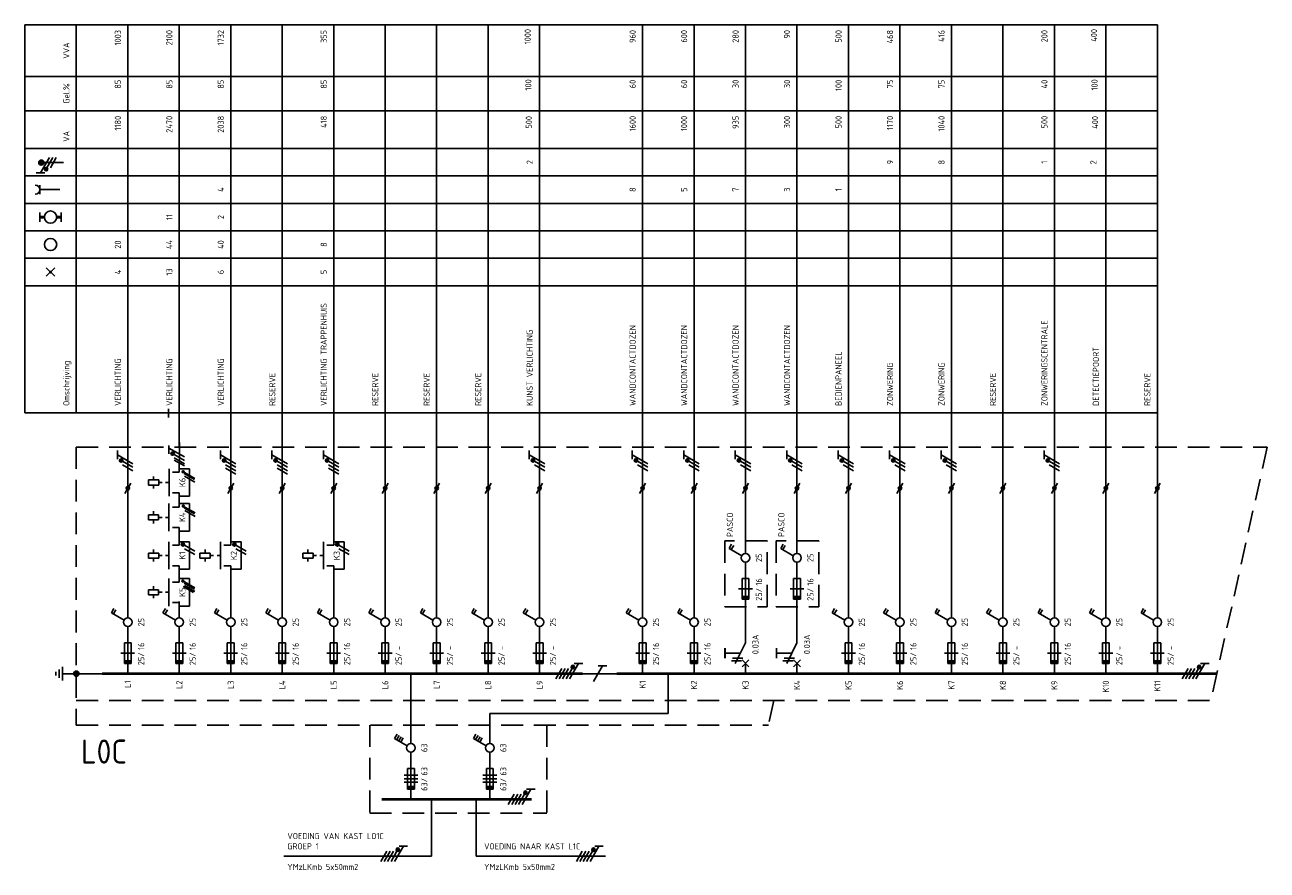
# Model space of a CAD drawing. Extents: x 37 to 1487, y -866 to 366.
# Tile 1 of 12: x 37 to 399, y 21 to 267. Entities that reach past the tile are written whole.
import ezdxf
from ezdxf.enums import TextEntityAlignment as Align

# ---------------------------------------------------------------- set-up
doc = ezdxf.new("R2010")
doc.units = 0
doc.linetypes.add('HIDDEN', pattern=[9.525, 6.35, -3.175])
doc.linetypes.add('STABI11', pattern=[2, 1, -1])
doc.layers.get('0').update_dxf_attribs({"linetype": 'CONTINUOUS'})
for name, color, linetype in [('EL$1----', 3, 'CONTINUOUS'), ('EL$1----_L0A', 3, 'CONTINUOUS'), ('EL$1----_L1A', 3, 'CONTINUOUS'), ('EL$1----_L1B', 3, 'CONTINUOUS'), ('EL6112--', 3, 'CONTINUOUS'), ('EL6121--', 3, 'CONTINUOUS'), ('EL6222--', 3, 'CONTINUOUS'), ('SYMBOOL', 4, 'CONTINUOUS')]:
    doc.layers.add(name, color=color, linetype=linetype)
doc.styles.add('BURO-018', font='iso.shx', dxfattribs={"height": 1.8})

# ---------------------------------------------------------------- blocks, each defined once
blk = doc.blocks.new('B2')
at = {"color": 0, "linetype": 'Continuous'}
for p, q in [((-4.75, 17.74), (-4.05, 18.95)), ((-4.14, 17.39), (-3.44, 18.6)), ((0, 16.25), (0, 21)), ((-1.08, 15.62), (-4.75, 17.74)), ((0, 0), (0, 13.75)), ((-1, 9), (-1, 3)), ((1, 9), (-1, 9)), ((1, 3), (1, 9)), ((2, 6), (-2, 6)), ((-1, 3), (1, 3))]:
    blk.add_line(p, q, dxfattribs=at)
blk.add_circle((0, 15), 1.25, dxfattribs=at)
blk.add_solid([(-1, 3), (-1, 4), (1, 3), (1, 4)], dxfattribs=at)
at = {"color": 1, "linetype": 'Continuous', "style": 'BURO-018'}
blk.add_attdef('E_IGS', text='', height=1.8, rotation=90, dxfattribs=at).set_placement((3, 15), align=Align.TOP_CENTER)
at = {"color": 1, "style": 'BURO-018'}
blk.add_attdef('E_VRIJ1', (-3, 3), '', height=1.8, rotation=90, dxfattribs=at)
at = {"color": 1, "linetype": 'Continuous', "style": 'BURO-018'}
blk.add_attdef('E_ISP', text='', height=1.8, rotation=90, dxfattribs=at).set_placement((3, 6.9), align=Align.TOP_LEFT)
blk.add_attdef('E_ISPH', text='', height=1.8, rotation=90, dxfattribs=at).set_placement((3, 6.2), align=Align.TOP_RIGHT)
blk = doc.blocks.new('m1s')
at = {"color": 0, "linetype": 'Continuous'}
blk.add_line((0, 54), (0, 66), dxfattribs=at)
blk = doc.blocks.new('M2S')
at = {"color": 0, "linetype": 'Continuous'}
for p, q in [((0, 63), (0, 66)), ((-7.5, 60.75), (-7.5, 61.75)), ((-3, 56), (-3, 64)), ((-2, 63), (0, 63)), ((-9, 60.75), (-9, 59.25)), ((-6, 60.75), (-9, 60.75)), ((-9, 59.25), (-6, 59.25)), ((-7.5, 59.25), (-7.5, 58.25)), ((-6, 59.25), (-6, 60.75)), ((-6, 60.25), (-6, 60.25)), ((-2, 57), (0, 57)), ((0, 54), (0, 57))]:
    blk.add_line(p, q, dxfattribs=at)
at = {"color": 0, "linetype": 'STABI11'}
blk.add_line((-6, 60), (-3, 60), dxfattribs=at)
at = {"color": 1, "linetype": 'Continuous', "style": 'BURO-018'}
blk.add_attdef('E_VRIJ1', (-6, 63), '', height=1.8, rotation=90, dxfattribs=at)
blk.add_attdef('E_IMS', text='', height=1.8, rotation=90, dxfattribs=at).set_placement((0, 60), align=Align.TOP_CENTER)
blk = doc.blocks.new('0302A1_')
at = {"color": 0, "linetype": 'Continuous'}
blk.add_line((-0.87, -1.5), (0.87, 1.5), dxfattribs=at)
at = {"color": 0, "const_width": 0.5}
blk.add_lwpolyline([(-0.25, 0, 1), (0.25, 0, 1)], format="xyb", close=True, dxfattribs=at)
at = {"color": 0, "linetype": 'Continuous'}
blk.add_circle((0, 0), 0.5, dxfattribs=at)
blk = doc.blocks.new('111104')
at = {"color": 0, "linetype": 'Continuous'}
for p, q in [((-3, 6.98), (-3, 4.48)), ((-3, 5.73), (1.5, 3.13)), ((1.5, 2.13), (-1.5, 3.87)), ((1.5, 1.13), (-1.5, 2.87)), ((1.5, 0.13), (-1.5, 1.87)), ((1.5, -0.87), (-1.5, 0.87))]:
    blk.add_line(p, q, dxfattribs=at)
at = {"color": 0, "linetype": 'Continuous', "const_width": 0.5}
blk.add_lwpolyline([(-1.68, 4.12, 1), (-2.18, 4.12, 1)], format="xyb", close=True, dxfattribs=at)
at = {"color": 0, "linetype": 'Continuous'}
blk.add_circle((-1.93, 4.12), 0.5, dxfattribs=at)
at = {"color": 0, "linetype": 'Continuous', "style": 'BURO-018', "flags": 1}
blk.add_attdef('E_MATCODE', text='', height=1.8, dxfattribs=at).set_placement((0, 0), align=Align.MIDDLE)
blk = doc.blocks.new('b1s')
at = {"color": 0, "linetype": 'Continuous'}
blk.add_line((0, 33), (0, 54), dxfattribs=at)
blk = doc.blocks.new('m1')
at = {"color": 0, "linetype": 'Continuous'}
blk.add_line((0, 21), (0, 33), dxfattribs=at)
blk = doc.blocks.new('111104A')
at = {"color": 0, "linetype": 'Continuous'}
for p, q in [((-3, 4.98), (-3, 2.48)), ((-3, 3.73), (1.5, 1.13)), ((1.5, 0.13), (-1.5, 1.87)), ((1.5, -0.87), (-1.5, 0.87))]:
    blk.add_line(p, q, dxfattribs=at)
at = {"color": 0, "linetype": 'Continuous', "const_width": 0.5}
blk.add_lwpolyline([(-1.68, 2.12, 1), (-2.18, 2.12, 1)], format="xyb", close=True, dxfattribs=at)
at = {"color": 0, "linetype": 'Continuous'}
blk.add_circle((-1.93, 2.12), 0.5, dxfattribs=at)
at = {"color": 0, "linetype": 'Continuous', "style": 'BURO-018', "flags": 1}
blk.add_attdef('E_MATCODE', text='', height=1.8, dxfattribs=at).set_placement((0, 0), align=Align.MIDDLE)
blk = doc.blocks.new('KOLNR3')
at = {"color": 0, "linetype": 'Continuous'}
blk.add_circle((0, 0), 2, dxfattribs=at)
blk = doc.blocks.new('KOLNR1')
at = {"color": 0, "linetype": 'Continuous'}
for p, q in [((1.41, -1.41), (-1.41, 1.41)), ((-1.41, -1.41), (1.41, 1.41))]:
    blk.add_line(p, q, dxfattribs=at)
at = {"color": 0, "linetype": 'Continuous', "const_width": 0.5}
blk.add_lwpolyline([(-0.25, 0, 1), (0.25, 0, 1)], format="xyb", close=True, dxfattribs=at)
blk = doc.blocks.new('KOLNR5')
at = {"color": 0, "linetype": 'Continuous'}
for p, q in [((-3.5, -1.5), (-3.5, 1.5)), ((3.5, 1.5), (3.5, -1.5))]:
    blk.add_line(p, q, dxfattribs=at)
at = {"color": 0, "linetype": 'Continuous', "const_width": 1}
for points in [[(-2, 0), (-3.5, 0)], [(2, 0), (3.5, 0)]]:
    blk.add_lwpolyline(points, dxfattribs=at)
at = {"color": 0, "linetype": 'Continuous'}
blk.add_circle((0, 0), 2, dxfattribs=at)
blk = doc.blocks.new('KOLNR6')
at = {"color": 0, "linetype": 'Continuous'}
for p, q in [((-3.5, -1.5), (-3.5, 1.5)), ((3, 0), (-3.5, 0))]:
    blk.add_line(p, q, dxfattribs=at)
blk.add_arc((-5, 0), 1.5, 270, 90, dxfattribs=at)
blk = doc.blocks.new('00P')
at = {"color": 0, "linetype": 'Continuous'}
for p, q in [((0, 31), (3, 31)), ((3, 31), (3, 23)), ((3, 23), (0, 23))]:
    blk.add_line(p, q, dxfattribs=at)
blk = doc.blocks.new('B12')
at = {"color": 0, "linetype": 'Continuous'}
for p, q in [((-4.75, 17.74), (-4.05, 18.95)), ((-4.14, 17.39), (-3.44, 18.6)), ((-3.54, 17.04), (-2.84, 18.25)), ((0, 16.25), (0, 21)), ((-1.08, 15.62), (-4.75, 17.74)), ((-2.93, 16.69), (-2.23, 17.9)), ((0, 0), (0, 13.75)), ((-1, 9), (-1, 3)), ((1, 9), (-1, 9)), ((1, 3), (1, 9)), ((-2, 7), (2, 7)), ((-2, 6), (2, 6)), ((2, 5), (-2, 5)), ((-1, 3), (1, 3))]:
    blk.add_line(p, q, dxfattribs=at)
blk.add_circle((0, 15), 1.25, dxfattribs=at)
blk.add_solid([(-1, 3), (-1, 4), (1, 3), (1, 4)], dxfattribs=at)
at = {"color": 1, "linetype": 'Continuous', "style": 'BURO-018'}
blk.add_attdef('E_IGS', text='', height=1.8, rotation=90, dxfattribs=at).set_placement((3, 15), align=Align.TOP_CENTER)
at = {"color": 1, "style": 'BURO-018'}
blk.add_attdef('E_VRIJ1', (-3, 3), '', height=1.8, rotation=90, dxfattribs=at)
at = {"color": 1, "linetype": 'Continuous', "style": 'BURO-018'}
blk.add_attdef('E_ISP', text='', height=1.8, rotation=90, dxfattribs=at).set_placement((3, 6.9), align=Align.TOP_LEFT)
blk.add_attdef('E_ISPH', text='', height=1.8, rotation=90, dxfattribs=at).set_placement((3, 6.2), align=Align.TOP_RIGHT)
blk = doc.blocks.new('E00078')
at = {"color": 0, "linetype": 'Continuous'}
for p, q in [((-3, 6.48), (-3, 8.98)), ((-3, 7.73), (1.5, 5.13)), ((0, 7.5), (0, 1)), ((1.5, 4.13), (-1.5, 5.87)), ((1.5, 3.13), (-1.5, 4.87))]:
    blk.add_line(p, q, dxfattribs=at)
at = {"color": 0, "const_width": 0.75}
blk.add_lwpolyline([(-0.38, 7.5, 1), (0.38, 7.5, 1)], format="xyb", close=True, dxfattribs=at)
at = {"color": 0, "linetype": 'Continuous', "const_width": 0.5}
blk.add_lwpolyline([(-2.18, 6.12, 1), (-1.68, 6.12, 1)], format="xyb", close=True, dxfattribs=at)
at = {"color": 0, "linetype": 'Continuous'}
for centre, radius in [((0, 7.5), 0.75), ((-1.93, 6.12), 0.5)]:
    blk.add_circle(centre, radius, dxfattribs=at)
at = {"color": 0, "linetype": 'Continuous', "style": 'BURO-018'}
for tag, p in [('E_GKAST', (0, 14)), ('E_GROEP', (0, 11)), ('E_SGROEP', (4.5, 11))]:
    blk.add_attdef(tag, text='', height=1.8, dxfattribs=at).set_placement(p, align=Align.MIDDLE)
at = {"color": 0, "linetype": 'Continuous', "style": 'BURO-018', "flags": 1}
for tag, p in [('E_VERMCODE', (13, 11)), ('E_MATCODE', (0, 0))]:
    blk.add_attdef(tag, text='', height=1.8, dxfattribs=at).set_placement(p, align=Align.MIDDLE)
blk = doc.blocks.new('E00005')
at = {"color": 0, "linetype": 'Continuous'}
for p, q in [((0.5, 7.75), (-0.5, 7.75)), ((2, 5.75), (-2, 5.75)), ((1.25, 6.75), (-1.25, 6.75)), ((0, 5.75), (0, 2.5))]:
    blk.add_line(p, q, dxfattribs=at)
at = {"color": 0, "linetype": 'Continuous', "const_width": 0.75}
blk.add_lwpolyline([(-0.375, 1.75, 1), (0.375, 1.75, 1)], format="xyb", close=True, dxfattribs=at)
at = {"color": 0, "linetype": 'Continuous'}
blk.add_circle((0, 1.75), 0.75, dxfattribs=at)
at = {"color": 0, "linetype": 'Continuous', "style": 'BURO-018', "flags": 1}
blk.add_attdef('E_MATCODE', text='', height=1.8, dxfattribs=at).set_placement((0, 0), align=Align.MIDDLE)

msp = doc.modelspace()

# ---------------------------------------------------------------- linework, layer by layer
at = {"color": 3}
msp.add_line((81.6, 118.39), (81.6, 119.05), dxfattribs=at)
at = {"color": 1, "linetype": 'HIDDEN'}
for p, q in [((252.93, 116.65), (240.53, 116.65)), ((240.53, 116.65), (240.53, 97.5)), ((252.93, 97.5), (252.93, 116.65)), ((267.93, 116.65), (255.53, 116.65)), ((255.53, 116.65), (255.53, 97.5)), ((267.93, 97.5), (267.93, 116.65)), ((240.53, 97.5), (252.93, 97.5)), ((255.53, 97.5), (267.93, 97.5))]:
    msp.add_line(p, q, dxfattribs=at)
at = {"layer": 'EL$1----', "linetype": 'Continuous'}
for p, q in [((86.05, 134.57), (83.05, 136.31)), ((86.16, 134.83), (83.16, 136.56)), ((86.16, 133.83), (83.16, 135.56)), ((86.07, 124.56), (83.07, 126.29)), ((86.19, 124.82), (83.19, 126.55)), ((86.19, 123.82), (83.19, 125.55)), ((86.1, 113.68), (83.1, 115.41)), ((86.1, 112.68), (83.1, 114.41)), ((101.1, 113.68), (98.1, 115.41)), ((101.1, 112.68), (98.1, 114.41)), ((131.1, 113.68), (128.1, 115.41)), ((131.1, 112.68), (128.1, 114.41)), ((85.72, 101.68), (82.72, 103.41)), ((86.07, 102.62), (83.07, 104.36)), ((86.09, 102.98), (83.09, 104.71)), ((86.09, 101.98), (83.09, 103.71))]:
    msp.add_line(p, q, dxfattribs=at)
at = {"layer": 'EL$1----'}
for p, q in [((149.1, 57.65), (149.1, 78)), ((155.1, 24.8), (112.06, 24.8)), ((168.1, 24.8), (205.79, 24.8))]:
    msp.add_line(p, q, dxfattribs=at)
at = {"layer": 'EL$1----', "linetype": 'Continuous', "const_width": 0.5}
for points in [[(82.98, 136.81, 1), (82.48, 136.81, 1)], [(83.01, 126.8, 1), (82.51, 126.8, 1)], [(82.92, 115.66, 1), (82.42, 115.66, 1)], [(97.92, 115.66, 1), (97.42, 115.66, 1)], [(127.92, 115.66, 1), (127.42, 115.66, 1)], [(82.9, 104.96, 1), (82.4, 104.96, 1)]]:
    msp.add_lwpolyline(points, format="xyb", close=True, dxfattribs=at)
at = {"layer": 'EL$1----', "color": 3, "const_width": 0.5}
for points in [[(240.62, 85.5), (240.62, 82.5)], [(255.62, 85.5), (255.62, 82.5)]]:
    msp.add_lwpolyline(points, dxfattribs=at)
at = {"layer": 'EL$1----', "linetype": 'Continuous'}
for centre in [(82.67, 115.66), (97.67, 115.66), (127.67, 115.66)]:
    msp.add_circle(centre, 0.5, dxfattribs=at)
at = {"layer": 'EL$1----_L0A', "color": 1}
for p, q in [((36.6, 267), (366.6, 267)), ((36.6, 154), (36.6, 267)), ((51.6, 154), (51.6, 267)), ((36.6, 252), (366.6, 252)), ((36.6, 242), (366.6, 242)), ((36.6, 231), (366.6, 231)), ((36.6, 223), (366.6, 223)), ((36.6, 223), (366.6, 223)), ((36.6, 223), (366.6, 223)), ((36.6, 223), (366.6, 223)), ((36.6, 223), (366.6, 223)), ((36.6, 223), (366.6, 223)), ((36.6, 223), (366.6, 223)), ((36.6, 223), (366.6, 223)), ((36.6, 215), (366.6, 215)), ((36.6, 207), (366.6, 207)), ((36.6, 207), (366.6, 207)), ((36.6, 199), (366.6, 199)), ((36.6, 199), (366.6, 199)), ((36.6, 191), (366.6, 191)), ((36.6, 154), (366.6, 154))]:
    msp.add_line(p, q, dxfattribs=at)
at = {"layer": 'EL$1----_L0A'}
for p, q in [((66.6, 144), (66.6, 267)), ((81.6, 144), (81.6, 267)), ((96.6, 144), (96.6, 267)), ((111.6, 144), (111.6, 267)), ((126.6, 144), (126.6, 267)), ((141.6, 144), (141.6, 267)), ((156.6, 144), (156.6, 267)), ((171.6, 144), (171.6, 267)), ((186.6, 144), (186.6, 267)), ((216.6, 144), (216.6, 267)), ((231.6, 144), (231.6, 267)), ((246.6, 144), (246.6, 267)), ((261.6, 144), (261.6, 267)), ((276.6, 144), (276.6, 267)), ((291.6, 144), (291.6, 267)), ((306.6, 144), (306.6, 267)), ((321.6, 144), (321.6, 267)), ((336.6, 144), (336.6, 267)), ((351.6, 144), (351.6, 267)), ((366.6, 144), (366.6, 267)), ((246.6, 132), (246.6, 117.75)), ((261.6, 132), (261.6, 117.75))]:
    msp.add_line(p, q, dxfattribs=at)
at = {"layer": 'EL$1----_L0A', "color": 1, "linetype": 'HIDDEN'}
for p, q in [((51.6, 144), (398.6, 144)), ((51.6, 144), (51.6, 63)), ((398.6, 144), (382.21, 70.23)), ((51.6, 70.23), (382.21, 70.23)), ((254.89, 70.23), (253.29, 63)), ((51.6, 63), (253.29, 63)), ((137.1, 63), (137.1, 37.4)), ((188.7, 63), (188.7, 37.4)), ((137.1, 37.4), (188.7, 37.4))]:
    msp.add_line(p, q, dxfattribs=at)
at = {"layer": 'EL$1----_L0A', "const_width": 0.7}
for points in [[(74.1, 78), (59.1, 78)], [(89.1, 78), (74.1, 78)], [(104.1, 78), (89.1, 78)], [(119.1, 78), (104.1, 78)], [(199.1, 78), (119.1, 78)], [(224.1, 78), (209.1, 78)], [(254.1, 78), (224.1, 78)], [(269.1, 78), (254.1, 78)], [(383.93, 78), (269.1, 78)], [(181.6, 41.4), (140.6, 41.4)], [(184.27, 41.4), (181.6, 41.4)]]:
    msp.add_lwpolyline(points, dxfattribs=at)
at = {"layer": 'EL$1----_L1B', "linetype": 'Continuous'}
for p, q in [((246.6, 87), (246.6, 99)), ((261.6, 87), (261.6, 99)), ((246.6, 87), (243.6, 81)), ((261.6, 87), (258.6, 81)), ((240.62, 84), (245.1, 84)), ((255.62, 84), (260.1, 84)), ((242.47, 81.75), (245.47, 81.75)), ((242.85, 82.5), (245.85, 82.5)), ((245.6, 82), (247.6, 80)), ((245.6, 80), (247.6, 82)), ((246.6, 78), (246.6, 81)), ((257.47, 81.75), (260.47, 81.75)), ((257.85, 82.5), (260.85, 82.5)), ((260.6, 80), (262.6, 82)), ((260.6, 82), (262.6, 80)), ((261.6, 78), (261.6, 81))]:
    msp.add_line(p, q, dxfattribs=at)
at = {"layer": 'EL6112--', "linetype": 'Continuous'}
for p, q in [((78.49, 155.12), (78.49, 152.62)), ((78.6, 144.51), (78.6, 142.01)), ((78.6, 143.72), (83.1, 141.12)), ((83.1, 140.12), (80.1, 141.86)), ((83.1, 139.12), (80.1, 140.86)), ((83.1, 138.51), (80.1, 140.24)), ((98.1, 136.13), (95.1, 137.87)), ((113.1, 136.13), (110.1, 137.87)), ((128.1, 136.13), (125.1, 137.87))]:
    msp.add_line(p, q, dxfattribs=at)
at = {"layer": 'EL6112--'}
for p, q in [((96.6, 132), (96.6, 118.4)), ((111.6, 132), (111.6, 99)), ((126.6, 132), (126.6, 118.4)), ((96.6, 106.4), (96.6, 99)), ((126.6, 106.4), (126.6, 99)), ((204.9, 80.25), (202.3, 75.75)), ((206.15, 80.25), (203.65, 80.25)), ((198.1, 78), (209.1, 78)), ((224.1, 66.4), (224.1, 78)), ((224.1, 66.4), (172.1, 66.4)), ((172.1, 57.65), (172.1, 66.4)), ((149.1, 55.15), (149.1, 41.4)), ((172.1, 55.15), (172.1, 41.4)), ((155.1, 41.4), (155.1, 24.8)), ((168.1, 41.4), (168.1, 24.8))]:
    msp.add_line(p, q, dxfattribs=at)
at = {"layer": 'EL6112--', "linetype": 'Continuous', "const_width": 0.5}
msp.add_lwpolyline([(79.91, 142.1, 1), (79.41, 142.1, 1)], format="xyb", close=True, dxfattribs=at)
at = {"layer": 'EL6112--', "linetype": 'Continuous'}
msp.add_circle((79.67, 142.11), 0.5, dxfattribs=at)
at = {"layer": 'EL6121--'}
msp.add_line((51.6, 78), (59.1, 78), dxfattribs=at)
at = {"layer": 'SYMBOOL', "color": 3}
msp.add_line((81.63, 139.42), (81.63, 145.37), dxfattribs=at)

# ---------------------------------------------------------------- block references
at = {"layer": 'EL$1----'}
for name, p in [('00P', (81.61, 106.7)), ('0302A1_', (66.6, 132)), ('0302A1_', (96.6, 132)), ('0302A1_', (111.6, 132)), ('0302A1_', (126.6, 132)), ('0302A1_', (141.6, 132)), ('0302A1_', (156.6, 132)), ('0302A1_', (171.6, 132)), ('0302A1_', (186.6, 132)), ('0302A1_', (216.6, 132)), ('0302A1_', (231.6, 132)), ('0302A1_', (246.6, 132)), ('0302A1_', (261.6, 132)), ('0302A1_', (276.6, 132)), ('0302A1_', (291.6, 132)), ('0302A1_', (306.6, 132)), ('0302A1_', (321.6, 132)), ('0302A1_', (336.6, 132)), ('0302A1_', (351.6, 132)), ('0302A1_', (366.6, 132)), ('00P', (81.59, 96.54)), ('00P', (81.6, 85.4)), ('00P', (96.6, 85.4)), ('00P', (126.6, 85.4)), ('00P', (81.59, 74.7))]:
    msp.add_blockref(name, p, dxfattribs=at)
at = {"layer": 'EL$1----_L0A', "xscale": 0.8888888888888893, "yscale": 0.8888888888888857, "zscale": 0.8888888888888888}
for name, p in [('KOLNR6', (44.1, 219)), ('KOLNR5', (44.1, 211)), ('KOLNR3', (44.1, 203)), ('KOLNR1', (44.1, 195))]:
    msp.add_blockref(name, p, dxfattribs=at)
at = {"layer": 'EL$1----_L0A'}
for name, p in [('m1s', (66.6, 78)), ('m1s', (96.6, 78)), ('m1s', (111.6, 78)), ('m1s', (126.6, 78)), ('m1s', (141.6, 78)), ('m1s', (156.6, 78)), ('m1s', (171.6, 78)), ('m1s', (186.6, 78)), ('m1s', (216.6, 78)), ('m1s', (231.6, 78)), ('m1s', (246.6, 78)), ('m1s', (261.6, 78)), ('m1s', (276.6, 78)), ('m1s', (291.6, 78)), ('m1s', (306.6, 78)), ('m1s', (321.6, 78)), ('m1s', (336.6, 78)), ('m1s', (351.6, 78)), ('m1s', (366.6, 78)), ('b1s', (66.6, 78)), ('b1s', (141.6, 78)), ('b1s', (156.6, 78)), ('b1s', (171.6, 78)), ('b1s', (186.6, 78)), ('b1s', (216.6, 78)), ('b1s', (231.6, 78)), ('b1s', (276.6, 78)), ('b1s', (291.6, 78)), ('b1s', (306.6, 78)), ('b1s', (321.6, 78)), ('b1s', (336.6, 78)), ('b1s', (351.6, 78)), ('b1s', (366.6, 78)), ('m1', (66.6, 78)), ('m1', (141.6, 78)), ('m1', (156.6, 78)), ('m1', (171.6, 78)), ('m1', (186.6, 78)), ('m1', (216.6, 78)), ('m1', (231.6, 78)), ('m1', (276.6, 78)), ('m1', (291.6, 78)), ('m1', (306.6, 78)), ('m1', (321.6, 78)), ('m1', (336.6, 78)), ('m1', (351.6, 78)), ('m1', (366.6, 78))]:
    msp.add_blockref(name, p, dxfattribs=at)
ref = msp.add_blockref('B2', (246.6, 96.75), dxfattribs=at)
ref.add_attrib('E_ISPH', '25/', dxfattribs={"layer": '0', "color": 2, "linetype": 'Continuous', "height": 1.8, "rotation": 90, "style": 'BURO-018'}).set_placement((249.6, 102.95), align=Align.TOP_RIGHT)
ref.add_attrib('E_ISP', '16', dxfattribs={"layer": '0', "color": 2, "linetype": 'Continuous', "height": 1.8, "rotation": 90, "style": 'BURO-018'}).set_placement((249.6, 103.65), align=Align.TOP_LEFT)
ref.add_attrib('E_IGS', '25', dxfattribs={"layer": '0', "color": 2, "linetype": 'Continuous', "height": 1.8, "rotation": 90, "style": 'BURO-018'}).set_placement((249.6, 111.75), align=Align.TOP_CENTER)
ref = msp.add_blockref('B2', (261.6, 96.75), dxfattribs=at)
ref.add_attrib('E_ISPH', '25/', dxfattribs={"layer": '0', "color": 2, "linetype": 'Continuous', "height": 1.8, "rotation": 90, "style": 'BURO-018'}).set_placement((264.6, 102.95), align=Align.TOP_RIGHT)
ref.add_attrib('E_ISP', '16', dxfattribs={"layer": '0', "color": 2, "linetype": 'Continuous', "height": 1.8, "rotation": 90, "style": 'BURO-018'}).set_placement((264.6, 103.65), align=Align.TOP_LEFT)
ref.add_attrib('E_IGS', '25', dxfattribs={"layer": '0', "color": 2, "linetype": 'Continuous', "height": 1.8, "rotation": 90, "style": 'BURO-018'}).set_placement((264.6, 111.75), align=Align.TOP_CENTER)
ref = msp.add_blockref('B2', (66.6, 78), dxfattribs=at)
ref.add_attrib('E_ISPH', '25/', dxfattribs={"layer": '0', "color": 2, "linetype": 'Continuous', "height": 1.8, "rotation": 90, "style": 'BURO-018'}).set_placement((69.6, 84.2), align=Align.TOP_RIGHT)
ref.add_attrib('E_ISP', '16', dxfattribs={"layer": '0', "color": 2, "linetype": 'Continuous', "height": 1.8, "rotation": 90, "style": 'BURO-018'}).set_placement((69.6, 84.9), align=Align.TOP_LEFT)
ref.add_attrib('E_IGS', '25', dxfattribs={"layer": '0', "color": 2, "linetype": 'Continuous', "height": 1.8, "rotation": 90, "style": 'BURO-018'}).set_placement((69.6, 93), align=Align.TOP_CENTER)
ref = msp.add_blockref('B2', (81.6, 78), dxfattribs=at)
ref.add_attrib('E_ISPH', '25/', dxfattribs={"layer": '0', "color": 2, "linetype": 'Continuous', "height": 1.8, "rotation": 90, "style": 'BURO-018'}).set_placement((84.6, 84.2), align=Align.TOP_RIGHT)
ref.add_attrib('E_ISP', '16', dxfattribs={"layer": '0', "color": 2, "linetype": 'Continuous', "height": 1.8, "rotation": 90, "style": 'BURO-018'}).set_placement((84.6, 84.9), align=Align.TOP_LEFT)
ref.add_attrib('E_IGS', '25', dxfattribs={"layer": '0', "color": 2, "linetype": 'Continuous', "height": 1.8, "rotation": 90, "style": 'BURO-018'}).set_placement((84.6, 93), align=Align.TOP_CENTER)
ref = msp.add_blockref('B2', (96.6, 78), dxfattribs=at)
ref.add_attrib('E_ISPH', '25/', dxfattribs={"layer": '0', "color": 2, "linetype": 'Continuous', "height": 1.8, "rotation": 90, "style": 'BURO-018'}).set_placement((99.6, 84.2), align=Align.TOP_RIGHT)
ref.add_attrib('E_ISP', '16', dxfattribs={"layer": '0', "color": 2, "linetype": 'Continuous', "height": 1.8, "rotation": 90, "style": 'BURO-018'}).set_placement((99.6, 84.9), align=Align.TOP_LEFT)
ref.add_attrib('E_IGS', '25', dxfattribs={"layer": '0', "color": 2, "linetype": 'Continuous', "height": 1.8, "rotation": 90, "style": 'BURO-018'}).set_placement((99.6, 93), align=Align.TOP_CENTER)
ref = msp.add_blockref('B2', (111.6, 78), dxfattribs=at)
ref.add_attrib('E_ISPH', '25/', dxfattribs={"layer": '0', "color": 2, "linetype": 'Continuous', "height": 1.8, "rotation": 90, "style": 'BURO-018'}).set_placement((114.6, 84.2), align=Align.TOP_RIGHT)
ref.add_attrib('E_ISP', '16', dxfattribs={"layer": '0', "color": 2, "linetype": 'Continuous', "height": 1.8, "rotation": 90, "style": 'BURO-018'}).set_placement((114.6, 84.9), align=Align.TOP_LEFT)
ref.add_attrib('E_IGS', '25', dxfattribs={"layer": '0', "color": 2, "linetype": 'Continuous', "height": 1.8, "rotation": 90, "style": 'BURO-018'}).set_placement((114.6, 93), align=Align.TOP_CENTER)
ref = msp.add_blockref('B2', (126.6, 78), dxfattribs=at)
ref.add_attrib('E_ISPH', '25/', dxfattribs={"layer": '0', "color": 2, "linetype": 'Continuous', "height": 1.8, "rotation": 90, "style": 'BURO-018'}).set_placement((129.6, 84.2), align=Align.TOP_RIGHT)
ref.add_attrib('E_ISP', '16', dxfattribs={"layer": '0', "color": 2, "linetype": 'Continuous', "height": 1.8, "rotation": 90, "style": 'BURO-018'}).set_placement((129.6, 84.9), align=Align.TOP_LEFT)
ref.add_attrib('E_IGS', '25', dxfattribs={"layer": '0', "color": 2, "linetype": 'Continuous', "height": 1.8, "rotation": 90, "style": 'BURO-018'}).set_placement((129.6, 93), align=Align.TOP_CENTER)
ref = msp.add_blockref('B2', (141.6, 78), dxfattribs=at)
ref.add_attrib('E_ISPH', '25/', dxfattribs={"layer": '0', "color": 2, "linetype": 'Continuous', "height": 1.8, "rotation": 90, "style": 'BURO-018'}).set_placement((144.6, 84.2), align=Align.TOP_RIGHT)
ref.add_attrib('E_ISP', '-', dxfattribs={"layer": '0', "color": 2, "linetype": 'Continuous', "height": 1.8, "rotation": 90, "style": 'BURO-018'}).set_placement((144.6, 84.9), align=Align.TOP_LEFT)
ref.add_attrib('E_IGS', '25', dxfattribs={"layer": '0', "color": 2, "linetype": 'Continuous', "height": 1.8, "rotation": 90, "style": 'BURO-018'}).set_placement((144.6, 93), align=Align.TOP_CENTER)
ref = msp.add_blockref('B2', (156.6, 78), dxfattribs=at)
ref.add_attrib('E_ISPH', '25/', dxfattribs={"layer": '0', "color": 2, "linetype": 'Continuous', "height": 1.8, "rotation": 90, "style": 'BURO-018'}).set_placement((159.6, 84.2), align=Align.TOP_RIGHT)
ref.add_attrib('E_ISP', '-', dxfattribs={"layer": '0', "color": 2, "linetype": 'Continuous', "height": 1.8, "rotation": 90, "style": 'BURO-018'}).set_placement((159.6, 84.9), align=Align.TOP_LEFT)
ref.add_attrib('E_IGS', '25', dxfattribs={"layer": '0', "color": 2, "linetype": 'Continuous', "height": 1.8, "rotation": 90, "style": 'BURO-018'}).set_placement((159.6, 93), align=Align.TOP_CENTER)
ref = msp.add_blockref('B2', (171.6, 78), dxfattribs=at)
ref.add_attrib('E_ISPH', '25/', dxfattribs={"layer": '0', "color": 2, "linetype": 'Continuous', "height": 1.8, "rotation": 90, "style": 'BURO-018'}).set_placement((174.6, 84.2), align=Align.TOP_RIGHT)
ref.add_attrib('E_ISP', '-', dxfattribs={"layer": '0', "color": 2, "linetype": 'Continuous', "height": 1.8, "rotation": 90, "style": 'BURO-018'}).set_placement((174.6, 84.9), align=Align.TOP_LEFT)
ref.add_attrib('E_IGS', '25', dxfattribs={"layer": '0', "color": 2, "linetype": 'Continuous', "height": 1.8, "rotation": 90, "style": 'BURO-018'}).set_placement((174.6, 93), align=Align.TOP_CENTER)
ref = msp.add_blockref('B2', (186.6, 78), dxfattribs=at)
ref.add_attrib('E_ISPH', '25/', dxfattribs={"layer": '0', "color": 2, "linetype": 'Continuous', "height": 1.8, "rotation": 90, "style": 'BURO-018'}).set_placement((189.6, 84.2), align=Align.TOP_RIGHT)
ref.add_attrib('E_ISP', '-', dxfattribs={"layer": '0', "color": 2, "linetype": 'Continuous', "height": 1.8, "rotation": 90, "style": 'BURO-018'}).set_placement((189.6, 84.9), align=Align.TOP_LEFT)
ref.add_attrib('E_IGS', '25', dxfattribs={"layer": '0', "color": 2, "linetype": 'Continuous', "height": 1.8, "rotation": 90, "style": 'BURO-018'}).set_placement((189.6, 93), align=Align.TOP_CENTER)
ref = msp.add_blockref('B2', (216.6, 78), dxfattribs=at)
ref.add_attrib('E_ISPH', '25/', dxfattribs={"layer": '0', "color": 2, "linetype": 'Continuous', "height": 1.8, "rotation": 90, "style": 'BURO-018'}).set_placement((219.6, 84.2), align=Align.TOP_RIGHT)
ref.add_attrib('E_ISP', '16', dxfattribs={"layer": '0', "color": 2, "linetype": 'Continuous', "height": 1.8, "rotation": 90, "style": 'BURO-018'}).set_placement((219.6, 84.9), align=Align.TOP_LEFT)
ref.add_attrib('E_IGS', '25', dxfattribs={"layer": '0', "color": 2, "linetype": 'Continuous', "height": 1.8, "rotation": 90, "style": 'BURO-018'}).set_placement((219.6, 93), align=Align.TOP_CENTER)
ref = msp.add_blockref('B2', (231.6, 78), dxfattribs=at)
ref.add_attrib('E_ISPH', '25/', dxfattribs={"layer": '0', "color": 2, "linetype": 'Continuous', "height": 1.8, "rotation": 90, "style": 'BURO-018'}).set_placement((234.6, 84.2), align=Align.TOP_RIGHT)
ref.add_attrib('E_ISP', '16', dxfattribs={"layer": '0', "color": 2, "linetype": 'Continuous', "height": 1.8, "rotation": 90, "style": 'BURO-018'}).set_placement((234.6, 84.9), align=Align.TOP_LEFT)
ref.add_attrib('E_IGS', '25', dxfattribs={"layer": '0', "color": 2, "linetype": 'Continuous', "height": 1.8, "rotation": 90, "style": 'BURO-018'}).set_placement((234.6, 93), align=Align.TOP_CENTER)
ref = msp.add_blockref('B2', (276.6, 78), dxfattribs=at)
ref.add_attrib('E_ISPH', '25/', dxfattribs={"layer": '0', "color": 2, "linetype": 'Continuous', "height": 1.8, "rotation": 90, "style": 'BURO-018'}).set_placement((279.6, 84.2), align=Align.TOP_RIGHT)
ref.add_attrib('E_ISP', '16', dxfattribs={"layer": '0', "color": 2, "linetype": 'Continuous', "height": 1.8, "rotation": 90, "style": 'BURO-018'}).set_placement((279.6, 84.9), align=Align.TOP_LEFT)
ref.add_attrib('E_IGS', '25', dxfattribs={"layer": '0', "color": 2, "linetype": 'Continuous', "height": 1.8, "rotation": 90, "style": 'BURO-018'}).set_placement((279.6, 93), align=Align.TOP_CENTER)
ref = msp.add_blockref('B2', (291.6, 78), dxfattribs=at)
ref.add_attrib('E_ISPH', '25/', dxfattribs={"layer": '0', "color": 2, "linetype": 'Continuous', "height": 1.8, "rotation": 90, "style": 'BURO-018'}).set_placement((294.6, 84.2), align=Align.TOP_RIGHT)
ref.add_attrib('E_ISP', '16', dxfattribs={"layer": '0', "color": 2, "linetype": 'Continuous', "height": 1.8, "rotation": 90, "style": 'BURO-018'}).set_placement((294.6, 84.9), align=Align.TOP_LEFT)
ref.add_attrib('E_IGS', '25', dxfattribs={"layer": '0', "color": 2, "linetype": 'Continuous', "height": 1.8, "rotation": 90, "style": 'BURO-018'}).set_placement((294.6, 93), align=Align.TOP_CENTER)
ref = msp.add_blockref('B2', (306.6, 78), dxfattribs=at)
ref.add_attrib('E_ISPH', '25/', dxfattribs={"layer": '0', "color": 2, "linetype": 'Continuous', "height": 1.8, "rotation": 90, "style": 'BURO-018'}).set_placement((309.6, 84.2), align=Align.TOP_RIGHT)
ref.add_attrib('E_ISP', '16', dxfattribs={"layer": '0', "color": 2, "linetype": 'Continuous', "height": 1.8, "rotation": 90, "style": 'BURO-018'}).set_placement((309.6, 84.9), align=Align.TOP_LEFT)
ref.add_attrib('E_IGS', '25', dxfattribs={"layer": '0', "color": 2, "linetype": 'Continuous', "height": 1.8, "rotation": 90, "style": 'BURO-018'}).set_placement((309.6, 93), align=Align.TOP_CENTER)
ref = msp.add_blockref('B2', (321.6, 78), dxfattribs=at)
ref.add_attrib('E_ISPH', '25/', dxfattribs={"layer": '0', "color": 2, "linetype": 'Continuous', "height": 1.8, "rotation": 90, "style": 'BURO-018'}).set_placement((324.6, 84.2), align=Align.TOP_RIGHT)
ref.add_attrib('E_ISP', '-', dxfattribs={"layer": '0', "color": 2, "linetype": 'Continuous', "height": 1.8, "rotation": 90, "style": 'BURO-018'}).set_placement((324.6, 84.9), align=Align.TOP_LEFT)
ref.add_attrib('E_IGS', '25', dxfattribs={"layer": '0', "color": 2, "linetype": 'Continuous', "height": 1.8, "rotation": 90, "style": 'BURO-018'}).set_placement((324.6, 93), align=Align.TOP_CENTER)
ref = msp.add_blockref('B2', (336.6, 78), dxfattribs=at)
ref.add_attrib('E_ISPH', '25/', dxfattribs={"layer": '0', "color": 2, "linetype": 'Continuous', "height": 1.8, "rotation": 90, "style": 'BURO-018'}).set_placement((339.6, 84.2), align=Align.TOP_RIGHT)
ref.add_attrib('E_ISP', '16', dxfattribs={"layer": '0', "color": 2, "linetype": 'Continuous', "height": 1.8, "rotation": 90, "style": 'BURO-018'}).set_placement((339.6, 84.9), align=Align.TOP_LEFT)
ref.add_attrib('E_IGS', '25', dxfattribs={"layer": '0', "color": 2, "linetype": 'Continuous', "height": 1.8, "rotation": 90, "style": 'BURO-018'}).set_placement((339.6, 93), align=Align.TOP_CENTER)
ref = msp.add_blockref('B2', (351.6, 78), dxfattribs=at)
ref.add_attrib('E_ISPH', '25/', dxfattribs={"layer": '0', "color": 2, "linetype": 'Continuous', "height": 1.8, "rotation": 90, "style": 'BURO-018'}).set_placement((354.6, 84.2), align=Align.TOP_RIGHT)
ref.add_attrib('E_ISP', '-', dxfattribs={"layer": '0', "color": 2, "linetype": 'Continuous', "height": 1.8, "rotation": 90, "style": 'BURO-018'}).set_placement((354.6, 84.9), align=Align.TOP_LEFT)
ref.add_attrib('E_IGS', '25', dxfattribs={"layer": '0', "color": 2, "linetype": 'Continuous', "height": 1.8, "rotation": 90, "style": 'BURO-018'}).set_placement((354.6, 93), align=Align.TOP_CENTER)
ref = msp.add_blockref('B2', (366.6, 78), dxfattribs=at)
ref.add_attrib('E_ISPH', '25/', dxfattribs={"layer": '0', "color": 2, "linetype": 'Continuous', "height": 1.8, "rotation": 90, "style": 'BURO-018'}).set_placement((369.6, 84.2), align=Align.TOP_RIGHT)
ref.add_attrib('E_ISP', '-', dxfattribs={"layer": '0', "color": 2, "linetype": 'Continuous', "height": 1.8, "rotation": 90, "style": 'BURO-018'}).set_placement((369.6, 84.9), align=Align.TOP_LEFT)
ref.add_attrib('E_IGS', '25', dxfattribs={"layer": '0', "color": 2, "linetype": 'Continuous', "height": 1.8, "rotation": 90, "style": 'BURO-018'}).set_placement((369.6, 93), align=Align.TOP_CENTER)
at = {"layer": 'EL$1----_L1A'}
ref = msp.add_blockref('M2S', (81.61, 73.7), dxfattribs=at)
ref.add_attrib('E_IMS', 'K6', dxfattribs={"layer": '0', "color": 2, "linetype": 'Continuous', "height": 1.8, "rotation": 90, "style": 'BURO-018'}).set_placement((81.61, 133.7), align=Align.TOP_CENTER)
ref = msp.add_blockref('M2S', (81.59, 63.54), dxfattribs=at)
ref.add_attrib('E_IMS', 'K4', dxfattribs={"layer": '0', "color": 2, "linetype": 'Continuous', "height": 1.8, "rotation": 90, "style": 'BURO-018'}).set_placement((81.59, 123.54), align=Align.TOP_CENTER)
ref = msp.add_blockref('M2S', (81.6, 52.4), dxfattribs=at)
ref.add_attrib('E_IMS', 'K1', dxfattribs={"layer": '0', "color": 2, "linetype": 'Continuous', "height": 1.8, "rotation": 90, "style": 'BURO-018'}).set_placement((81.6, 112.4), align=Align.TOP_CENTER)
ref = msp.add_blockref('M2S', (96.6, 52.4), dxfattribs=at)
ref.add_attrib('E_IMS', 'K2', dxfattribs={"layer": '0', "color": 2, "linetype": 'Continuous', "height": 1.8, "rotation": 90, "style": 'BURO-018'}).set_placement((96.6, 112.4), align=Align.TOP_CENTER)
ref = msp.add_blockref('M2S', (126.6, 52.4), dxfattribs=at)
ref.add_attrib('E_IMS', 'K3', dxfattribs={"layer": '0', "color": 2, "linetype": 'Continuous', "height": 1.8, "rotation": 90, "style": 'BURO-018'}).set_placement((126.6, 112.4), align=Align.TOP_CENTER)
ref = msp.add_blockref('M2S', (81.59, 41.7), dxfattribs=at)
ref.add_attrib('E_IMS', 'K5', dxfattribs={"layer": '0', "color": 2, "linetype": 'Continuous', "height": 1.8, "rotation": 90, "style": 'BURO-018'}).set_placement((81.59, 101.7), align=Align.TOP_CENTER)
ref = msp.add_blockref('B12', (149.1, 41.4), dxfattribs=at)
ref.add_attrib('E_ISPH', '63/', dxfattribs={"layer": '0', "color": 2, "linetype": 'Continuous', "height": 1.8, "rotation": 90, "style": 'BURO-018'}).set_placement((152.1, 47.6), align=Align.TOP_RIGHT)
ref.add_attrib('E_ISP', '63', dxfattribs={"layer": '0', "color": 2, "linetype": 'Continuous', "height": 1.8, "rotation": 90, "style": 'BURO-018'}).set_placement((152.1, 48.3), align=Align.TOP_LEFT)
ref.add_attrib('E_IGS', '63', dxfattribs={"layer": '0', "color": 2, "linetype": 'Continuous', "height": 1.8, "rotation": 90, "style": 'BURO-018'}).set_placement((152.1, 56.4), align=Align.TOP_CENTER)
ref = msp.add_blockref('B12', (172.1, 41.4), dxfattribs=at)
ref.add_attrib('E_ISPH', '63/', dxfattribs={"layer": '0', "color": 2, "linetype": 'Continuous', "height": 1.8, "rotation": 90, "style": 'BURO-018'}).set_placement((175.1, 47.6), align=Align.TOP_RIGHT)
ref.add_attrib('E_ISP', '63', dxfattribs={"layer": '0', "color": 2, "linetype": 'Continuous', "height": 1.8, "rotation": 90, "style": 'BURO-018'}).set_placement((175.1, 48.3), align=Align.TOP_LEFT)
ref.add_attrib('E_IGS', '63', dxfattribs={"layer": '0', "color": 2, "linetype": 'Continuous', "height": 1.8, "rotation": 90, "style": 'BURO-018'}).set_placement((175.1, 56.4), align=Align.TOP_CENTER)
at = {"layer": 'EL6112--'}
for p in [(66.6, 138), (96.6, 138), (111.6, 138), (126.6, 138), (186.6, 138), (216.6, 138), (231.6, 138), (246.6, 138), (261.6, 138), (276.6, 138), (291.6, 138), (306.6, 138), (336.6, 138)]:
    msp.add_blockref('111104A', p, dxfattribs=at)
at = {"layer": 'EL6112--', "rotation": 270}
for p in [(192.17, 78), (374.68, 78), (178.34, 41.4), (141.17, 24.8), (198.17, 24.8)]:
    msp.add_blockref('111104', p, dxfattribs=at)
at = {"layer": 'EL6121--', "rotation": 90}
msp.add_blockref('E00005', (53.35, 78), dxfattribs=at)
at = {"layer": 'EL6222--', "rotation": 90}
msp.add_blockref('E00078', (48.9, 226.88), dxfattribs=at)

# ---------------------------------------------------------------- texts
at = {"layer": 'EL$1----', "color": 2, "style": 'BURO-018'}
for s, p in [('VOEDING VAN KAST LO1C', (113.1, 29.8)), ('GROEP 1', (113.1, 26.8)), ('VOEDING NAAR KAST L1C', (170.42, 26.8)), ('YMzLKmb 5x50mm2', (113.1, 20.8)), ('YMzLKmb 5x50mm2', (170.42, 20.8))]:
    msp.add_text(s, height=1.8, dxfattribs=at).set_placement(p)
at = {"layer": 'EL$1----_L0A', "color": 2, "style": 'BURO-018'}
for s, p in [('1003', (64.6, 265.5)), ('2100', (79.6, 265.5)), ('1732', (94.6, 265.5)), ('355', (124.6, 265.5)), ('1000', (184.02, 265.8)), ('960', (214.6, 265.5)), ('600', (229.6, 265.5)), ('280', (244.6, 265.5)), ('90', (259.6, 265.5)), ('500', (274.6, 265.5)), ('468', (289.6, 265.5)), ('416', (304.6, 265.5)), ('200', (334.6, 265.5)), ('400', (349.02, 265.8)), ('85', (64.6, 251)), ('85', (79.6, 251)), ('85', (94.6, 251)), ('85', (124.6, 251)), ('100', (184.19, 251.15)), ('60', (214.6, 251)), ('60', (229.6, 251)), ('30', (244.6, 251)), ('30', (259.6, 251)), ('100', (274.6, 251)), ('75', (289.6, 251)), ('75', (304.6, 251)), ('40', (334.6, 251)), ('100', (349.19, 251.15)), ('1180', (64.6, 240.5)), ('2470', (79.6, 240.5)), ('2038', (94.6, 240.5)), ('418', (124.6, 240.5)), ('500', (184.35, 240.45)), ('1600', (214.6, 240.5)), ('1000', (229.6, 240.5)), ('935', (244.6, 240.5)), ('300', (259.6, 240.5)), ('500', (274.6, 240.5)), ('1170', (289.6, 240.5)), ('1040', (304.6, 240.5)), ('500', (334.6, 240.5)), ('400', (349.35, 240.45)), ('2', (348.86, 227.54))]:
    msp.add_text(s, height=1.8, rotation=90, dxfattribs=at).set_placement(p, align=Align.RIGHT)
for s, p in [('VVA', (49.6, 259.5)), ('Gel.%', (49.6, 247)), ('VA', (49.6, 234.5)), ('2', (184.6, 227)), ('9', (289.6, 227)), ('8', (304.6, 227)), ('1', (334.6, 227)), ('4', (94.6, 219)), ('8', (214.6, 219)), ('5', (229.6, 219)), ('7', (244.6, 219)), ('3', (259.6, 219)), ('1', (274.6, 219)), ('11', (79.6, 211)), ('2', (94.6, 211)), ('20', (64.6, 203)), ('44', (79.6, 203)), ('40', (94.6, 203)), ('8', (124.6, 203)), ('4', (64.6, 195)), ('13', (79.6, 195)), ('6', (94.6, 195)), ('5', (124.6, 195))]:
    msp.add_text(s, height=1.8, rotation=90, dxfattribs=at).set_placement(p, align=Align.CENTER)
for s, p in [('VERLICHTING TRAPPENHUIS', (124.6, 156)), ('WANDCONTACTDOZEN', (214.6, 156)), ('WANDCONTACTDOZEN', (229.6, 156)), ('WANDCONTACTDOZEN', (244.6, 156)), ('WANDCONTACTDOZEN', (259.6, 156)), ('ZONWERINGSCENTRALE', (334.6, 156)), ('KUNST VERLICHTING', (184.6, 156)), ('DETECTIEPOORT', (349.6, 156)), ('Omschrijving', (49.6, 156)), ('VERLICHTING', (64.6, 156)), ('VERLICHTING', (79.6, 156)), ('VERLICHTING', (94.6, 156)), ('BEDIENPANEEL', (274.6, 156)), ('ZONWERING', (289.6, 156)), ('ZONWERING', (304.6, 156)), ('RESERVE', (109.6, 156)), ('RESERVE', (139.6, 156)), ('RESERVE', (154.6, 156)), ('RESERVE', (169.6, 156)), ('RESERVE', (319.6, 156)), ('RESERVE', (364.6, 156))]:
    msp.add_text(s, height=1.8, rotation=90, dxfattribs=at).set_placement(p)
for s, p in [('L1', (66.6, 76)), ('L2', (81.6, 76)), ('L3', (96.6, 76)), ('L4', (111.6, 76)), ('L5', (126.6, 76)), ('L6', (141.6, 76)), ('L7', (156.6, 76)), ('L8', (171.6, 76)), ('L9', (186.6, 76)), ('K1', (216.6, 76)), ('K2', (231.6, 76)), ('K3', (246.6, 76)), ('K4', (261.6, 76)), ('K5', (276.6, 76)), ('K6', (291.6, 76)), ('K7', (306.6, 76)), ('K8', (321.6, 76)), ('K9', (336.6, 76)), ('K10', (351.6, 76)), ('K11', (366.6, 76))]:
    msp.add_text(s, height=1.8, rotation=90, dxfattribs=at).set_placement(p, align=Align.MIDDLE_RIGHT)
at = {"layer": 'EL$1----_L0A', "color": 4, "style": 'BURO-018'}
msp.add_text('L0C', height=7, dxfattribs=at).set_placement((66.33, 55.31), align=Align.MIDDLE_RIGHT)
at = {"layer": 'EL$1----_L1B', "color": 2, "style": 'BURO-018'}
for s, p in [('PASCO', (241.15, 117.81)), ('PASCO', (256.15, 117.81)), ('0.03A', (248.6, 83.67)), ('0.03A', (263.6, 83.67))]:
    msp.add_text(s, height=1.8, rotation=90, dxfattribs=at).set_placement(p, align=Align.TOP_LEFT)

doc.saveas('drawing.dxf')
